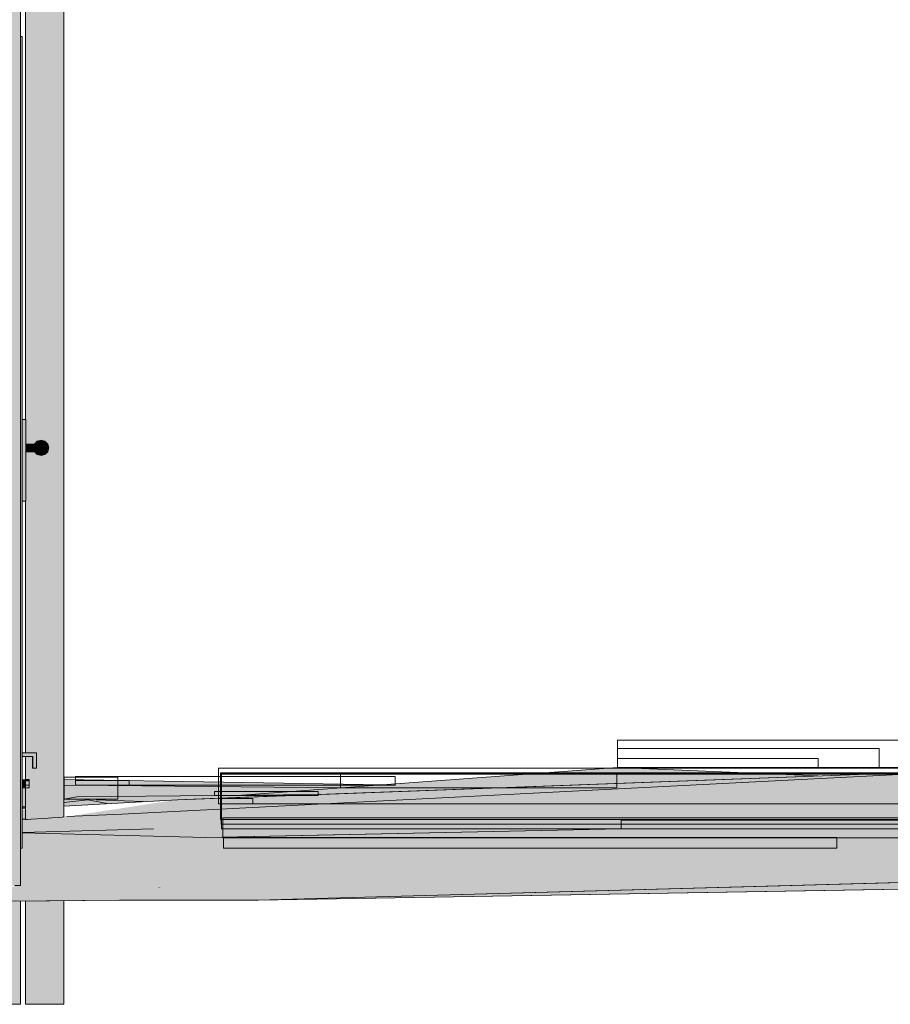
# Model space of a CAD drawing. Header units: metres. Extents: x 0 to 0.84, y 0 to 0.297.
# Tile 45 of 50: x 0.75661 to 0.76118, y 0.23838 to 0.24354. Entities that reach past the tile are written whole.
import ezdxf

# ---------------------------------------------------------------- set-up
doc = ezdxf.new("R2010")
doc.units = ezdxf.units.M
doc.layers.add('Standard', color=7, linetype='Continuous', lineweight=25)
picture_1 = doc.add_image_def('image1.jpg', size_in_pixel=(1024, 1024))

msp = doc.modelspace()

# ---------------------------------------------------------------- hatches: boundary and pattern name
at = {"layer": 'Standard', "linetype": 'Continuous', "lineweight": 13, "true_color": 0xf3f3f3, "transparency": 33554687}
h = msp.add_hatch(color=7, dxfattribs=at)
h.paths.add_polyline_path([(0.7566158, 0.239275), (0.7566158, 0.2458749), (0.7562557, 0.2458749), (0.7562557, 0.239275)])
h.paths.add_polyline_path([(0.7347358, 0.2458749), (0.7347358, 0.239275), (0.7560557, 0.239275), (0.7560557, 0.2458749)])
h.paths.add_polyline_path([(0.7368758, 0.2449451), (0.7427558, 0.2449451), (0.7427558, 0.239695), (0.7427858, 0.239695), (0.7427858, 0.239675), (0.7427858, 0.239615), (0.7368457, 0.239615), (0.7368457, 0.239695), (0.7368758, 0.239695)], flags=16)
h.paths.add_polyline_path([(0.7448758, 0.2449451), (0.7507558, 0.2449451), (0.7507558, 0.239695), (0.7507858, 0.239695), (0.7507858, 0.239675), (0.7507858, 0.239615), (0.7448457, 0.239615), (0.7448457, 0.239695), (0.7448758, 0.239695)], flags=16)
at = {"layer": 'Standard', "linetype": 'Continuous', "lineweight": 13, "true_color": 0xbababa, "transparency": 33554687}
h = msp.add_hatch(color=9, dxfattribs=at)
h.paths.add_polyline_path([(0.7566492, 0.2458901), (0.7566418, 0.2458901), (0.7566418, 0.2452485), (0.7566492, 0.2452485)])
h.paths.add_polyline_path([(0.7566418, 0.241445), (0.7566433, 0.241445), (0.7566433, 0.2413149), (0.7566492, 0.2413149), (0.7566492, 0.2451285), (0.7566418, 0.2451285)])
h.paths.add_polyline_path([(0.7566433, 0.241015), (0.7566418, 0.241015), (0.7566418, 0.239695), (0.7566492, 0.239695), (0.7566492, 0.241275), (0.7566433, 0.241275)])
h.paths.add_polyline_path([(0.7566418, 0.2393455), (0.7566492, 0.2393455), (0.7566492, 0.239675), (0.7566418, 0.239675)])
h.paths.add_polyline_path([(0.7566418, 0.238375), (0.7566492, 0.238375), (0.7566492, 0.2389172), (0.7566418, 0.2389172)])
h = msp.add_hatch(color=9, dxfattribs=at)
h.paths.add_polyline_path([(0.7566707, 0.2458901), (0.7566492, 0.2458901), (0.7566492, 0.2452485), (0.7566707, 0.2452485)])
h.paths.add_polyline_path([(0.7566492, 0.2413149), (0.7566707, 0.2413149), (0.7566707, 0.2451285), (0.7566492, 0.2451285)])
h.paths.add_polyline_path([(0.7566492, 0.239695), (0.7566707, 0.239695), (0.7566707, 0.241275), (0.7566492, 0.241275)])
h.paths.add_polyline_path([(0.7566492, 0.2393455), (0.7566707, 0.2393465), (0.7566707, 0.239675), (0.7566492, 0.239675)])
h.paths.add_polyline_path([(0.7566492, 0.238375), (0.7566707, 0.238375), (0.7566707, 0.2389174), (0.7566492, 0.2389172)])
at = {"layer": 'Standard', "linetype": 'Continuous', "lineweight": 13, "true_color": 0xc4c4c4, "transparency": 33554687}
h = msp.add_hatch(color=9, dxfattribs=at)
h.paths.add_polyline_path([(0.7567031, 0.2458901), (0.7566707, 0.2458901), (0.7566707, 0.2452485), (0.7567031, 0.2452485)])
h.paths.add_polyline_path([(0.7566707, 0.2413149), (0.7566887, 0.2413149), (0.7567031, 0.2413295), (0.7567031, 0.2451285), (0.7566707, 0.2451285)])
h.paths.add_polyline_path([(0.7566707, 0.239695), (0.7566998, 0.239695), (0.7566998, 0.239615), (0.7566799, 0.239615), (0.7566777, 0.239615), (0.7566777, 0.239675), (0.7566707, 0.239675), (0.7566707, 0.2393465), (0.7567031, 0.2393484), (0.7567031, 0.2412606), (0.7566887, 0.241275), (0.7566707, 0.241275)])
h.paths.add_polyline_path([(0.7566707, 0.238375), (0.7567031, 0.238375), (0.7567031, 0.2389176), (0.7566707, 0.2389174)])
at = {"layer": 'Standard', "linetype": 'Continuous', "lineweight": 13, "true_color": 0xcdcdcd, "transparency": 33554687}
h = msp.add_hatch(color=254, dxfattribs=at)
h.paths.add_polyline_path([(0.7567413, 0.2458901), (0.7567031, 0.2458901), (0.7567031, 0.2452485), (0.7567257, 0.2452485), (0.7567257, 0.2451285), (0.7567031, 0.2451285), (0.7567031, 0.2413295), (0.7567033, 0.2413297), (0.7567233, 0.241335), (0.7567413, 0.2413301)])
h.paths.add_polyline_path([(0.7567031, 0.2393484), (0.7567413, 0.239351), (0.7567413, 0.2412598), (0.7567233, 0.241255), (0.7567033, 0.2412603), (0.7567031, 0.2412606)])
h.paths.add_polyline_path([(0.7567031, 0.238375), (0.7567413, 0.238375), (0.7567413, 0.2389178), (0.7567031, 0.2389176)])
at = {"layer": 'Standard', "linetype": 'Continuous', "lineweight": 13, "true_color": 0xd3d3d3, "transparency": 33554687}
h = msp.add_hatch(color=254, dxfattribs=at)
h.paths.add_polyline_path([(0.7567796, 0.2458901), (0.7567413, 0.2458901), (0.7567413, 0.2413301), (0.7567433, 0.2413297), (0.7567579, 0.2413149), (0.7567632, 0.241295), (0.7567579, 0.241275), (0.7567433, 0.2412603), (0.7567413, 0.2412598), (0.7567413, 0.239351), (0.7567796, 0.2393537)])
h.paths.add_polyline_path([(0.7567413, 0.238375), (0.7567796, 0.238375), (0.7567796, 0.2389182), (0.7567413, 0.2389178)])
at = {"layer": 'Standard', "linetype": 'Continuous', "lineweight": 13, "transparency": 33554687}
h = msp.add_hatch(color=254, dxfattribs=at)
h.paths.add_polyline_path([(0.7568121, 0.2458901), (0.7567796, 0.2458901), (0.7567796, 0.2393537), (0.7568121, 0.2393562)])
h.paths.add_polyline_path([(0.7567796, 0.238375), (0.7568121, 0.238375), (0.7568121, 0.2389184), (0.7567796, 0.2389182)])
at = {"layer": 'Standard', "linetype": 'Continuous', "lineweight": 13, "true_color": 0xd4d4d4, "transparency": 33554687}
h = msp.add_hatch(color=254, dxfattribs=at)
h.paths.add_polyline_path([(0.756834, 0.2458901), (0.7568121, 0.2458901), (0.7568121, 0.2393562), (0.756834, 0.239358)])
h.paths.add_polyline_path([(0.7568121, 0.238375), (0.756834, 0.238375), (0.756834, 0.2389186), (0.7568121, 0.2389184)])
at = {"layer": 'Standard', "linetype": 'Continuous', "lineweight": 13, "true_color": 0xcecece, "transparency": 33554687}
h = msp.add_hatch(color=254, dxfattribs=at)
h.paths.add_polyline_path([(0.7568418, 0.2458901), (0.756834, 0.2458901), (0.756834, 0.239358), (0.7568418, 0.2393591)])
h.paths.add_polyline_path([(0.756834, 0.238375), (0.7568418, 0.238375), (0.7568418, 0.2389186), (0.756834, 0.2389186)])
at = {"layer": 'Standard', "linetype": 'Continuous', "lineweight": 13, "true_color": 0xf3f3f3, "transparency": 33554687}
msp.add_hatch(color=7, dxfattribs=at).paths.add_polyline_path([(0.7566239, 0.2391949), (0.7566239, 0.243455), (0.7566158, 0.243455), (0.7566158, 0.239275), (0.7566158, 0.2391949)])
at = {"layer": 'Standard', "linetype": 'Continuous', "lineweight": 13, "true_color": 0xd1d1d1, "transparency": 33554687}
for points in [[(0.7566433, 0.241015), (0.7566433, 0.241445), (0.7566239, 0.241445), (0.7566239, 0.241015)], [(0.7567033, 0.2413123), (0.7567233, 0.2413149), (0.7567233, 0.2413297), (0.7567033, 0.241325)], [(0.7567579, 0.241305), (0.7567632, 0.241295), (0.7567579, 0.2413123)]]:
    msp.add_hatch(color=254, dxfattribs=at).paths.add_polyline_path(points)
at = {"layer": 'Standard', "linetype": 'Continuous', "lineweight": 13, "true_color": 0xbebebe, "transparency": 33554687}
for points in [[(0.7566887, 0.2413123), (0.7567033, 0.241325), (0.7567033, 0.2413297), (0.7566887, 0.2413149)], [(0.7566433, 0.241285), (0.7566433, 0.2412776), (0.7566887, 0.2412776), (0.7566887, 0.241285)], [(0.7567433, 0.2412603), (0.7567579, 0.241275), (0.7567579, 0.2412776), (0.7567433, 0.241265)]]:
    msp.add_hatch(color=9, dxfattribs=at).paths.add_polyline_path(points)
at = {"layer": 'Standard', "linetype": 'Continuous', "lineweight": 13, "true_color": 0xc2c2c2, "transparency": 33554687}
for points in [[(0.7566887, 0.241305), (0.7567033, 0.2413123), (0.7567033, 0.241325), (0.7566887, 0.2413123)], [(0.7567233, 0.2412603), (0.7567433, 0.241265), (0.7567433, 0.2412776), (0.7567233, 0.241275)]]:
    msp.add_hatch(color=9, dxfattribs=at).paths.add_polyline_path(points)
at = {"layer": 'Standard', "linetype": 'Continuous', "lineweight": 13, "true_color": 0xcacaca, "transparency": 33554687}
msp.add_hatch(color=9, dxfattribs=at).paths.add_polyline_path([(0.7567033, 0.241325), (0.7567233, 0.2413297), (0.7567233, 0.241335), (0.7567033, 0.2413297)])
at = {"layer": 'Standard', "linetype": 'Continuous', "lineweight": 13, "true_color": 0xd3d3d3, "transparency": 33554687}
msp.add_hatch(color=254, dxfattribs=at).paths.add_polyline_path([(0.7567233, 0.2413297), (0.7567433, 0.241325), (0.7567433, 0.2413297), (0.7567233, 0.241335)])
at = {"layer": 'Standard', "linetype": 'Continuous', "lineweight": 13, "true_color": 0xd9d9d9, "transparency": 33554687}
for points in [[(0.7567233, 0.2413149), (0.7567433, 0.2413123), (0.7567433, 0.241325), (0.7567233, 0.2413297)], [(0.7567433, 0.2413123), (0.7567579, 0.241305), (0.7567579, 0.2413123), (0.7567433, 0.241325)]]:
    msp.add_hatch(color=254, dxfattribs=at).paths.add_polyline_path(points)
at = {"layer": 'Standard', "linetype": 'Continuous', "lineweight": 13, "transparency": 33554687}
for color, points in [(254, [(0.7567433, 0.241325), (0.7567579, 0.2413123), (0.7567579, 0.2413149), (0.7567433, 0.2413297)]), (254, [(0.7566433, 0.2413123), (0.7566433, 0.241305), (0.7566887, 0.241305), (0.7566887, 0.2413123)]), (7, [(0.7566887, 0.2412776), (0.7566887, 0.241285), (0.7566842, 0.2412776)]), (9, [(0.7566887, 0.241295), (0.7567033, 0.241295), (0.7567033, 0.2413123), (0.7566887, 0.241305)]), (7, [(0.7576545, 0.2394265), (0.7578342, 0.2394076), (0.761388, 0.2395897), (0.761388, 0.2395955), (0.7576541, 0.239457)]), (7, [(0.7576642, 0.2393445), (0.7613883, 0.2395844), (0.7613882, 0.2395898), (0.7576614, 0.2393988)]), (7, [(0.7576691, 0.2393208), (0.7613885, 0.239582), (0.7613883, 0.2395844), (0.7576642, 0.2393445)]), (7, [(0.7576703, 0.2392959), (0.7597678, 0.2392964), (0.7613889, 0.2395472), (0.7613885, 0.239582), (0.7576691, 0.2393208)]), (7, [(0.7597491, 0.2396172), (0.7577764, 0.2394726), (0.7581776, 0.2394764), (0.7592886, 0.2395176)]), (7, [(0.7597491, 0.2396172), (0.7592886, 0.2395176), (0.7606619, 0.2395686)]), (7, [(0.7597491, 0.2396172), (0.7606619, 0.2395686), (0.7608021, 0.2395738)]), (7, [(0.7566418, 0.2395537), (0.7566418, 0.2395543), (0.7566239, 0.2395529), (0.7566239, 0.2395523)]), (7, [(0.7566418, 0.239548), (0.7566418, 0.2395537), (0.7566239, 0.2395523), (0.7566239, 0.2395469)]), (7, [(0.7566418, 0.2395476), (0.7566418, 0.239548), (0.7566239, 0.2395469), (0.7566239, 0.2395463)]), (7, [(0.7566418, 0.2395248), (0.7566418, 0.2395476), (0.7566239, 0.2395463), (0.7566239, 0.2395202)]), (7, [(0.7566418, 0.2395107), (0.7566418, 0.2395248), (0.7566239, 0.2395202), (0.7566239, 0.2395098)]), (7, [(0.7569046, 0.2395256), (0.7582945, 0.2395106), (0.7585182, 0.239527), (0.7568418, 0.2395549), (0.7568418, 0.2395221)]), (7, [(0.7582945, 0.2395106), (0.7569046, 0.2395256), (0.7568445, 0.2394519), (0.7569114, 0.2394644), (0.7576327, 0.2394713), (0.7577764, 0.2394726)]), (7, [(0.7613936, 0.2392073), (0.7613889, 0.2395472), (0.7597678, 0.2392964)]), (7, [(0.7576327, 0.2394713), (0.7576336, 0.2394563), (0.7576541, 0.239457), (0.7581776, 0.2394764)]), (7, [(0.7576545, 0.2394265), (0.7576565, 0.2393986), (0.7576614, 0.2393988), (0.7578342, 0.2394076)]), (7, [(0.7566707, 0.2393465), (0.7566492, 0.2393455), (0.7566418, 0.2393455), (0.7566418, 0.2393492), (0.7566239, 0.2393483), (0.7566239, 0.2393441)]), (7, [(0.7566707, 0.2393465), (0.7566492, 0.2393455), (0.7566418, 0.2393455), (0.7566418, 0.2393492), (0.7566239, 0.2393483), (0.7566239, 0.2393441)]), (7, [(0.7597678, 0.2392964), (0.7576703, 0.2392959), (0.7576713, 0.2392515), (0.7576763, 0.2392516)]), (7, [(0.7576766, 0.2392483), (0.7608958, 0.2391926), (0.761394, 0.2391906), (0.7613936, 0.2392073), (0.7597678, 0.2392964), (0.7576763, 0.2392516)]), (7, [(0.7576801, 0.2391951), (0.7608958, 0.2391926), (0.7576766, 0.2392483)]), (7, [(0.7566707, 0.238375), (0.7567031, 0.238375), (0.7567031, 0.2389176), (0.7566707, 0.2389174)]), (7, [(0.7567031, 0.238375), (0.7567413, 0.238375), (0.7567413, 0.2389178), (0.7567031, 0.2389176)]), (7, [(0.7567413, 0.238375), (0.7567796, 0.238375), (0.7567796, 0.2389182), (0.7567413, 0.2389178)]), (7, [(0.7567796, 0.238375), (0.7568121, 0.238375), (0.7568121, 0.2389184), (0.7567796, 0.2389182)]), (7, [(0.7568121, 0.238375), (0.756834, 0.238375), (0.756834, 0.2389186), (0.7568121, 0.2389184)]), (7, [(0.756834, 0.238375), (0.7568418, 0.238375), (0.7568418, 0.2389186), (0.756834, 0.2389186)])]:
    msp.add_hatch(color=color, dxfattribs=at).paths.add_polyline_path(points)
at = {"layer": 'Standard', "linetype": 'Continuous', "lineweight": 13, "true_color": 0xcfcfcf, "transparency": 33554687}
for points in [[(0.7566887, 0.2413123), (0.7566887, 0.2413149), (0.7566433, 0.2413149), (0.7566433, 0.2413123)], [(0.7567033, 0.241295), (0.7567233, 0.241295), (0.7567233, 0.2413149), (0.7567033, 0.2413123)], [(0.7567233, 0.241275), (0.7567433, 0.2412776), (0.7567433, 0.241295), (0.7567233, 0.241295)], [(0.7567579, 0.2413123), (0.7567632, 0.241295), (0.7567579, 0.2413149)]]:
    msp.add_hatch(color=254, dxfattribs=at).paths.add_polyline_path(points)
at = {"layer": 'Standard', "linetype": 'Continuous', "lineweight": 13, "true_color": 0xd4d4d4, "transparency": 33554687}
msp.add_hatch(color=254, dxfattribs=at).paths.add_polyline_path([(0.7566433, 0.241305), (0.7566433, 0.241295), (0.7566887, 0.241295), (0.7566887, 0.241305)])
at = {"layer": 'Standard', "linetype": 'Continuous', "lineweight": 13, "true_color": 0xcccccc, "transparency": 33554687}
msp.add_hatch(color=254, dxfattribs=at).paths.add_polyline_path([(0.7566433, 0.241295), (0.7566433, 0.241285), (0.7566887, 0.241285), (0.7566887, 0.241295)])
at = {"layer": 'Standard', "linetype": 'Continuous', "lineweight": 13, "true_color": 0xbababa, "transparency": 33554687}
for points in [[(0.7566433, 0.2412776), (0.7566433, 0.241275), (0.7566887, 0.241275), (0.7566887, 0.2412776)], [(0.7566887, 0.2412776), (0.7567033, 0.241265), (0.7567033, 0.2412776), (0.7566887, 0.241285)], [(0.7566887, 0.241275), (0.7567033, 0.2412603), (0.7567033, 0.241265), (0.7566887, 0.2412776)], [(0.7567033, 0.241265), (0.7567233, 0.2412603), (0.7567233, 0.241275), (0.7567033, 0.2412776)], [(0.7567033, 0.2412603), (0.7567233, 0.241255), (0.7567233, 0.2412603), (0.7567033, 0.241265)], [(0.7567233, 0.241255), (0.7567433, 0.2412603), (0.7567433, 0.241265), (0.7567233, 0.2412603)], [(0.757012, 0.239449), (0.7570876, 0.2394459), (0.7569114, 0.2394644)], [(0.7570992, 0.2394298), (0.757012, 0.239449), (0.756983, 0.2394459), (0.7570691, 0.2394281)], [(0.7574384, 0.239449), (0.7574668, 0.2393889), (0.7576614, 0.2393988), (0.7578342, 0.2394076)], [(0.7567478, 0.2390674), (0.756662, 0.23911), (0.7566158, 0.2390427), (0.7566158, 0.2390117)]]:
    msp.add_hatch(color=9, dxfattribs=at).paths.add_polyline_path(points)
at = {"layer": 'Standard', "linetype": 'Continuous', "lineweight": 13, "true_color": 0xbbbbbb, "transparency": 33554687}
for points in [[(0.7566887, 0.241285), (0.7567033, 0.2412776), (0.7567033, 0.241295), (0.7566887, 0.241295)], [(0.7582945, 0.2395106), (0.7569046, 0.2395256), (0.7568445, 0.2394519), (0.7569114, 0.2394644), (0.7576327, 0.2394713), (0.7577764, 0.2394726)], [(0.7574873, 0.2392524), (0.7573123, 0.2392958), (0.7566239, 0.2392774), (0.7566239, 0.2392755)]]:
    msp.add_hatch(color=9, dxfattribs=at).paths.add_polyline_path(points)
at = {"layer": 'Standard', "linetype": 'Continuous', "lineweight": 13, "true_color": 0xc7c7c7, "transparency": 33554687}
for points in [[(0.7567033, 0.2412776), (0.7567233, 0.241275), (0.7567233, 0.241295), (0.7567033, 0.241295)], [(0.7567579, 0.241275), (0.7567632, 0.241295), (0.7567579, 0.2412776)]]:
    msp.add_hatch(color=9, dxfattribs=at).paths.add_polyline_path(points)
at = {"layer": 'Standard', "linetype": 'Continuous', "lineweight": 13, "true_color": 0xd8d8d8, "transparency": 33554687}
for points in [[(0.7567233, 0.241295), (0.7567433, 0.241295), (0.7567433, 0.2413123), (0.7567233, 0.2413149)], [(0.7567433, 0.241295), (0.7567579, 0.241295), (0.7567579, 0.241305), (0.7567433, 0.2413123)]]:
    msp.add_hatch(color=254, dxfattribs=at).paths.add_polyline_path(points)
at = {"layer": 'Standard', "linetype": 'Continuous', "lineweight": 13, "true_color": 0xd2d2d2, "transparency": 33554687}
msp.add_hatch(color=254, dxfattribs=at).paths.add_polyline_path([(0.7567433, 0.2412776), (0.7567579, 0.241285), (0.7567579, 0.241295), (0.7567433, 0.241295)])
at = {"layer": 'Standard', "linetype": 'Continuous', "lineweight": 13, "true_color": 0xc8c8c8, "transparency": 33554687}
msp.add_hatch(color=9, dxfattribs=at).paths.add_polyline_path([(0.7567433, 0.241265), (0.7567579, 0.2412776), (0.7567579, 0.241285), (0.7567433, 0.2412776)])
at = {"layer": 'Standard', "linetype": 'Continuous', "lineweight": 13, "true_color": 0xd0d0d0, "transparency": 33554687}
msp.add_hatch(color=254, dxfattribs=at).paths.add_polyline_path([(0.7567579, 0.241295), (0.7567632, 0.241295), (0.7567579, 0.241305)])
at = {"layer": 'Standard', "linetype": 'Continuous', "lineweight": 13, "true_color": 0xcecece, "transparency": 33554687}
msp.add_hatch(color=254, dxfattribs=at).paths.add_polyline_path([(0.7567579, 0.241285), (0.7567632, 0.241295), (0.7567579, 0.241295)])
at = {"layer": 'Standard', "linetype": 'Continuous', "lineweight": 13, "true_color": 0xcbcbcb, "transparency": 33554687}
msp.add_hatch(color=9, dxfattribs=at).paths.add_polyline_path([(0.7567579, 0.2412776), (0.7567632, 0.241295), (0.7567579, 0.241285)])
at = {"layer": 'Standard', "linetype": 'Continuous', "lineweight": 13, "true_color": 0x1e5d86, "transparency": 33554687}
msp.add_hatch(color=146, dxfattribs=at).paths.add_polyline_path([(0.7566799, 0.239615), (0.7566998, 0.239615), (0.7566998, 0.239695), (0.7566239, 0.239695), (0.7566239, 0.239675), (0.7566799, 0.239675)])
at = {"layer": 'Standard', "linetype": 'Continuous', "lineweight": 13, "true_color": 0x1b5277, "transparency": 33554687}
msp.add_hatch(color=146, dxfattribs=at).paths.add_polyline_path([(0.7566777, 0.239675), (0.7566777, 0.239615), (0.7566799, 0.239615), (0.7566799, 0.239675)])
at = {"layer": 'Standard', "linetype": 'Continuous', "lineweight": 13, "true_color": 0xb8b8b8, "transparency": 33554687}
for points in [[(0.7617995, 0.2396108), (0.7571462, 0.2393724), (0.7566239, 0.2392795), (0.7566239, 0.2392775)], [(0.7573123, 0.2392958), (0.7617995, 0.2396108), (0.7566239, 0.2392775)], [(0.7566418, 0.2395248), (0.7566418, 0.2395476), (0.7566239, 0.2395463), (0.7566239, 0.2395202)], [(0.7568588, 0.2393598), (0.7571462, 0.2393724), (0.7574668, 0.2393889), (0.7574384, 0.239449)], [(0.7568588, 0.2393598), (0.7568418, 0.2393625), (0.7568418, 0.2393591), (0.756834, 0.239358), (0.7568121, 0.2393562), (0.7567796, 0.2393537), (0.7567413, 0.239351), (0.7567031, 0.2393484), (0.7566707, 0.2393465), (0.7566492, 0.2393455), (0.7566418, 0.2393455), (0.7566418, 0.2393948), (0.7566239, 0.2393978), (0.7566239, 0.2392822)]]:
    msp.add_hatch(color=9, dxfattribs=at).paths.add_polyline_path(points)
at = {"layer": 'Standard', "linetype": 'Continuous', "lineweight": 13, "true_color": 0xb9b9b9, "transparency": 33554687}
for points in [[(0.7597678, 0.2392964), (0.7617995, 0.2396108), (0.7573123, 0.2392958)], [(0.7617995, 0.2396108), (0.7574384, 0.239449), (0.7578342, 0.2394076), (0.7613882, 0.2395898)], [(0.7597491, 0.2396172), (0.7606619, 0.2395686), (0.7608021, 0.2395738)], [(0.7620165, 0.2391732), (0.7617995, 0.2396108), (0.7597678, 0.2392964)], [(0.7566418, 0.2395107), (0.7566418, 0.2395248), (0.7566239, 0.2395202), (0.7566239, 0.2395098)], [(0.7569046, 0.2395256), (0.7582945, 0.2395106), (0.7585182, 0.239527), (0.7568418, 0.2395549), (0.7568418, 0.2395221)], [(0.7569114, 0.2394644), (0.7570876, 0.2394459), (0.7572589, 0.2394388), (0.7574384, 0.239449), (0.7576541, 0.239457), (0.7581776, 0.2394764)], [(0.757012, 0.239449), (0.7570992, 0.2394298), (0.7572589, 0.2394388)], [(0.7566425, 0.2391929), (0.7575882, 0.2392498), (0.7566239, 0.2392755), (0.7566239, 0.239221)], [(0.7575882, 0.2392498), (0.7576763, 0.2392516), (0.7597678, 0.2392964), (0.7573123, 0.2392958), (0.7574873, 0.2392524)], [(0.7620165, 0.2391732), (0.7597678, 0.2392964), (0.7575882, 0.2392498)], [(0.7566425, 0.2391929), (0.7620165, 0.2391732), (0.7575882, 0.2392498)], [(0.7572662, 0.239158), (0.7620165, 0.2391732), (0.7566425, 0.2391929)], [(0.756662, 0.23911), (0.7572662, 0.239158), (0.7566425, 0.2391929)], [(0.756662, 0.23911), (0.7591984, 0.239086), (0.7572662, 0.239158)], [(0.7591984, 0.239086), (0.7620165, 0.2391732), (0.7572662, 0.239158)], [(0.7591984, 0.239086), (0.7615413, 0.239086), (0.7620165, 0.2391732)], [(0.7567478, 0.2390674), (0.7591984, 0.239086), (0.756662, 0.23911)], [(0.7573415, 0.2389894), (0.7567478, 0.2390674), (0.7566158, 0.2390117), (0.7566158, 0.2389986)], [(0.7573415, 0.2389894), (0.7591984, 0.239086), (0.7567478, 0.2390674)], [(0.7573415, 0.2389894), (0.7600714, 0.238982), (0.7608038, 0.239002), (0.7591984, 0.239086)], [(0.7620627, 0.2390382), (0.7615413, 0.239086), (0.7591984, 0.239086)], [(0.7620627, 0.2390382), (0.7591984, 0.239086), (0.7608038, 0.239002), (0.7612419, 0.239014), (0.7613983, 0.2390182), (0.7618992, 0.2390319), (0.7620206, 0.2390351)], [(0.7565118, 0.2389422), (0.7573415, 0.2389894), (0.7566158, 0.2389986), (0.7566158, 0.238998), (0.756585, 0.2389984)], [(0.7565118, 0.2389422), (0.7594448, 0.2389648), (0.7600714, 0.238982), (0.7573415, 0.2389894)], [(0.7571343, 0.2389207), (0.7578619, 0.2389213), (0.7581657, 0.2389299), (0.7594448, 0.2389648), (0.7565118, 0.2389422)], [(0.7565591, 0.2389166), (0.7571343, 0.2389207), (0.7565118, 0.2389422)]]:
    msp.add_hatch(color=9, dxfattribs=at).paths.add_polyline_path(points)
at = {"layer": 'Standard', "linetype": 'Continuous', "lineweight": 13, "true_color": 0xb7b7b7, "transparency": 33554687}
for points in [[(0.7597491, 0.2396172), (0.7577764, 0.2394726), (0.7581776, 0.2394764), (0.7592886, 0.2395176)], [(0.7597491, 0.2396172), (0.7592886, 0.2395176), (0.7606619, 0.2395686)], [(0.7566418, 0.2395537), (0.7566418, 0.2395543), (0.7566239, 0.2395529), (0.7566239, 0.2395523)], [(0.7566418, 0.239548), (0.7566418, 0.2395537), (0.7566239, 0.2395523), (0.7566239, 0.2395469)], [(0.7566418, 0.2395476), (0.7566418, 0.239548), (0.7566239, 0.2395469), (0.7566239, 0.2395463)]]:
    msp.add_hatch(color=9, dxfattribs=at).paths.add_polyline_path(points)
at = {"layer": 'Standard', "linetype": 'Continuous', "lineweight": 13, "true_color": 0xb8b8b8, "transparency": 33554687}
h = msp.add_hatch(color=9, dxfattribs=at)
h.paths.add_polyline_path([(0.7569046, 0.2395256), (0.7568418, 0.2395221), (0.7568418, 0.2395204)])
h.paths.add_polyline_path([(0.7566418, 0.2395038), (0.7566418, 0.2395107), (0.7566239, 0.2395098), (0.7566239, 0.2395024)])
at = {"layer": 'Standard', "linetype": 'Continuous', "lineweight": 13, "true_color": 0xb9b9b9, "transparency": 33554687}
h = msp.add_hatch(color=9, dxfattribs=at)
h.paths.add_polyline_path([(0.7569046, 0.2395256), (0.7568418, 0.2395204), (0.7568418, 0.2394515), (0.7568445, 0.2394519)])
h.paths.add_polyline_path([(0.7566418, 0.2394142), (0.7566418, 0.2395038), (0.7566239, 0.2395024), (0.7566239, 0.2394109)])
at = {"layer": 'Standard', "linetype": 'Continuous', "lineweight": 13, "transparency": 33554687}
h = msp.add_hatch(color=7, dxfattribs=at)
h.paths.add_polyline_path([(0.7569046, 0.2395256), (0.7568418, 0.2395221), (0.7568418, 0.2395204)])
h.paths.add_polyline_path([(0.7566418, 0.2395038), (0.7566418, 0.2395107), (0.7566239, 0.2395098), (0.7566239, 0.2395024)])
h = msp.add_hatch(color=7, dxfattribs=at)
h.paths.add_polyline_path([(0.7568445, 0.2394519), (0.7569046, 0.2395256), (0.7568418, 0.2395204), (0.7568418, 0.2394515)])
h.paths.add_polyline_path([(0.7566418, 0.2394142), (0.7566418, 0.2395038), (0.7566239, 0.2395024), (0.7566239, 0.2394109)])
at = {"layer": 'Standard', "linetype": 'Continuous', "lineweight": 13, "true_color": 0xb8b8b8, "transparency": 33554687}
h = msp.add_hatch(color=9, dxfattribs=at)
h.paths.add_polyline_path([(0.7569679, 0.239449), (0.756983, 0.2394459), (0.757012, 0.239449), (0.7569114, 0.2394644), (0.7568418, 0.2394515), (0.7568418, 0.2394338)])
h.paths.add_polyline_path([(0.7566418, 0.2394099), (0.7566418, 0.2394142), (0.7566239, 0.2394109), (0.7566239, 0.2394076)])
at = {"layer": 'Standard', "linetype": 'Continuous', "lineweight": 13, "true_color": 0x4d4d4d, "transparency": 33554687}
h = msp.add_hatch(color=251, dxfattribs=at)
h.paths.add_polyline_path([(0.7569679, 0.239449), (0.756983, 0.2394459), (0.757012, 0.239449), (0.7569114, 0.2394644), (0.7568418, 0.2394515), (0.7568418, 0.2394338)])
h.paths.add_polyline_path([(0.7566418, 0.2394099), (0.7566418, 0.2394142), (0.7566239, 0.2394109), (0.7566239, 0.2394076)])
for points in [[(0.7576327, 0.2394713), (0.7569114, 0.2394644), (0.7570876, 0.2394459), (0.7572589, 0.2394388), (0.7574384, 0.239449), (0.7576336, 0.2394563)], [(0.7568588, 0.2393598), (0.7571462, 0.2393724), (0.7574668, 0.2393889), (0.7574384, 0.239449)], [(0.757012, 0.239449), (0.7570992, 0.2394298), (0.7572589, 0.2394388)], [(0.7576545, 0.2394265), (0.7576541, 0.239457), (0.7574384, 0.239449)], [(0.7576642, 0.2393445), (0.7576614, 0.2393988), (0.7571462, 0.2393724), (0.7566239, 0.2392795), (0.7566239, 0.2392775)], [(0.7568588, 0.2393598), (0.7568418, 0.2393625), (0.7568418, 0.2393591), (0.756834, 0.239358), (0.7568121, 0.2393562), (0.7567796, 0.2393537), (0.7567413, 0.239351), (0.7567031, 0.2393484), (0.7566707, 0.2393465), (0.7566492, 0.2393455), (0.7566418, 0.2393455), (0.7566418, 0.2393948), (0.7566239, 0.2393978), (0.7566239, 0.2392822)], [(0.7576691, 0.2393208), (0.7576642, 0.2393445), (0.7566239, 0.2392775), (0.7573123, 0.2392958)], [(0.7576703, 0.2392959), (0.7576691, 0.2393208), (0.7573123, 0.2392958)], [(0.7566425, 0.2391929), (0.7575882, 0.2392498), (0.7566239, 0.2392755), (0.7566239, 0.239221)], [(0.7576703, 0.2392959), (0.7573123, 0.2392958), (0.7574873, 0.2392524), (0.7575882, 0.2392498), (0.7576713, 0.2392515)], [(0.7576806, 0.239189), (0.7576766, 0.2392483), (0.7575882, 0.2392498), (0.7566425, 0.2391929)], [(0.7576766, 0.2392483), (0.7576763, 0.2392516), (0.7575882, 0.2392498)], [(0.756662, 0.23911), (0.7572662, 0.239158), (0.7566425, 0.2391929)], [(0.7576829, 0.2391594), (0.7576806, 0.239189), (0.7566425, 0.2391929), (0.7572662, 0.239158)], [(0.7576857, 0.2391003), (0.7576836, 0.2391425), (0.7572662, 0.239158), (0.756662, 0.23911)], [(0.7576836, 0.2391425), (0.7576829, 0.2391594), (0.7572662, 0.239158)], [(0.7576801, 0.2391951), (0.7576806, 0.239189), (0.7613942, 0.2391754), (0.761394, 0.239184), (0.7608958, 0.2391926)], [(0.7576828, 0.2391604), (0.7579224, 0.2391601), (0.7613943, 0.2391711), (0.7613942, 0.2391754), (0.7576806, 0.239189)], [(0.7576828, 0.2391604), (0.7576829, 0.2391594), (0.7579224, 0.2391601)], [(0.7576836, 0.2391425), (0.7591984, 0.239086), (0.76108, 0.2391443), (0.7579224, 0.2391601), (0.7576829, 0.2391594)], [(0.76108, 0.2391443), (0.7613945, 0.2391539), (0.7613943, 0.2391711), (0.7579224, 0.2391601)], [(0.7608958, 0.2391926), (0.761394, 0.239184), (0.761394, 0.2391906)], [(0.7613947, 0.2391426), (0.7613945, 0.2391539), (0.76108, 0.2391443)], [(0.7576867, 0.2390745), (0.7576857, 0.2391003), (0.756662, 0.23911), (0.7567478, 0.2390674)], [(0.7576857, 0.2391003), (0.7591984, 0.239086), (0.7576836, 0.2391425)], [(0.7612383, 0.2391434), (0.76108, 0.2391443), (0.7591984, 0.239086), (0.761239, 0.239086)], [(0.7573332, 0.2389905), (0.7567478, 0.2390674), (0.7566158, 0.2390117), (0.7566158, 0.2389987)], [(0.7573332, 0.2389905), (0.7573585, 0.2389902), (0.7576895, 0.2390075), (0.7576867, 0.2390745), (0.7567478, 0.2390674)], [(0.7591984, 0.239086), (0.7576895, 0.2390075), (0.7576902, 0.2389907), (0.7573585, 0.2389902), (0.7573415, 0.2389894), (0.7600714, 0.238982), (0.7608038, 0.239002)], [(0.7576867, 0.2390745), (0.7591984, 0.239086), (0.7576857, 0.2391003)], [(0.7576895, 0.2390075), (0.7591984, 0.239086), (0.7576867, 0.2390745)], [(0.761239, 0.239086), (0.7591984, 0.239086), (0.7612395, 0.239052)], [(0.7612395, 0.239052), (0.7591984, 0.239086), (0.7608038, 0.239002), (0.7612401, 0.239014)], [(0.7565868, 0.2389465), (0.7573415, 0.2389894), (0.7566158, 0.2389986), (0.7566158, 0.238998), (0.7565858, 0.2389984)], [(0.7573415, 0.2389894), (0.7573332, 0.2389905), (0.7566158, 0.2389987)], [(0.7573585, 0.2389902), (0.7576902, 0.2389907), (0.7576895, 0.2390075)], [(0.7573415, 0.2389894), (0.7565868, 0.2389465), (0.7565869, 0.2389428), (0.7594448, 0.2389648), (0.7600714, 0.238982)], [(0.7565869, 0.2389428), (0.7565869, 0.2389396), (0.7571343, 0.2389207), (0.7578619, 0.2389213), (0.7581657, 0.2389299), (0.7594448, 0.2389648)], [(0.7573332, 0.2389905), (0.7573415, 0.2389894), (0.7573585, 0.2389902)], [(0.7565874, 0.2389168), (0.7571343, 0.2389207), (0.7565869, 0.2389396)]]:
    msp.add_hatch(color=251, dxfattribs=at).paths.add_polyline_path(points)
at = {"layer": 'Standard', "linetype": 'Continuous', "lineweight": 13, "true_color": 0x4e4e4e, "transparency": 33554687}
for points in [[(0.757012, 0.239449), (0.7570876, 0.2394459), (0.7569114, 0.2394644)], [(0.7570992, 0.2394298), (0.757012, 0.239449), (0.756983, 0.2394459), (0.7570691, 0.2394281)], [(0.7576545, 0.2394265), (0.7574384, 0.239449), (0.7574668, 0.2393889), (0.7576565, 0.2393986)], [(0.7574873, 0.2392524), (0.7573123, 0.2392958), (0.7566239, 0.2392774), (0.7566239, 0.2392755)], [(0.7567478, 0.2390674), (0.756662, 0.23911), (0.7566158, 0.2390427), (0.7566158, 0.2390117)]]:
    msp.add_hatch(color=251, dxfattribs=at).paths.add_polyline_path(points)
at = {"layer": 'Standard', "linetype": 'Continuous', "lineweight": 13, "true_color": 0xbcbcbc, "transparency": 33554687}
h = msp.add_hatch(color=9, dxfattribs=at)
h.paths.add_polyline_path([(0.7570691, 0.2394281), (0.7569679, 0.239449), (0.7568418, 0.2394327), (0.7568418, 0.2394152)])
h.paths.add_polyline_path([(0.7566418, 0.239404), (0.7566418, 0.239407), (0.7566239, 0.2394047), (0.7566239, 0.239403)])
at = {"layer": 'Standard', "linetype": 'Continuous', "lineweight": 13, "true_color": 0xb6b6b6, "transparency": 33554687}
h = msp.add_hatch(color=253, dxfattribs=at)
h.paths.add_polyline_path([(0.7569679, 0.239449), (0.7568418, 0.2394338), (0.7568418, 0.2394327)])
h.paths.add_polyline_path([(0.7566418, 0.239407), (0.7566418, 0.2394099), (0.7566239, 0.2394076), (0.7566239, 0.2394047)])
at = {"layer": 'Standard', "linetype": 'Continuous', "lineweight": 13, "true_color": 0xb7b7b7, "transparency": 33554687}
h = msp.add_hatch(color=9, dxfattribs=at)
h.paths.add_polyline_path([(0.7568588, 0.2393598), (0.7574384, 0.239449), (0.7568418, 0.2394152), (0.7568418, 0.2393625)])
h.paths.add_polyline_path([(0.7566418, 0.2393948), (0.7566418, 0.239404), (0.7566239, 0.239403), (0.7566239, 0.2393978)])
at = {"layer": 'Standard', "linetype": 'Continuous', "lineweight": 13, "true_color": 0x4d4d4d, "transparency": 33554687}
h = msp.add_hatch(color=251, dxfattribs=at)
h.paths.add_polyline_path([(0.7568588, 0.2393598), (0.7574384, 0.239449), (0.7568418, 0.2394152), (0.7568418, 0.2393625)])
h.paths.add_polyline_path([(0.7566418, 0.2393948), (0.7566418, 0.239404), (0.7566239, 0.239403), (0.7566239, 0.2393978)])
at = {"layer": 'Standard', "linetype": 'Continuous', "lineweight": 13, "true_color": 0x4c4c4c, "transparency": 33554687}
h = msp.add_hatch(color=251, dxfattribs=at)
h.paths.add_polyline_path([(0.7569679, 0.239449), (0.7568418, 0.2394338), (0.7568418, 0.2394327)])
h.paths.add_polyline_path([(0.7566418, 0.239407), (0.7566418, 0.2394099), (0.7566239, 0.2394076), (0.7566239, 0.2394047)])
at = {"layer": 'Standard', "linetype": 'Continuous', "lineweight": 13, "true_color": 0x4f4f4f, "transparency": 33554687}
h = msp.add_hatch(color=251, dxfattribs=at)
h.paths.add_polyline_path([(0.7570691, 0.2394281), (0.7569679, 0.239449), (0.7568418, 0.2394327), (0.7568418, 0.2394152)])
h.paths.add_polyline_path([(0.7566418, 0.239404), (0.7566418, 0.239407), (0.7566239, 0.2394047), (0.7566239, 0.239403)])
at = {"layer": 'Standard', "linetype": 'Continuous', "lineweight": 13, "true_color": 0xb6b6b6, "transparency": 33554687}
msp.add_hatch(color=253, dxfattribs=at).paths.add_polyline_path([(0.7571462, 0.2393724), (0.7568588, 0.2393598), (0.7566239, 0.2392822), (0.7566239, 0.2392795)])
at = {"layer": 'Standard', "linetype": 'Continuous', "lineweight": 13, "true_color": 0x4c4c4c, "transparency": 33554687}
msp.add_hatch(color=251, dxfattribs=at).paths.add_polyline_path([(0.7571462, 0.2393724), (0.7568588, 0.2393598), (0.7566239, 0.2392822), (0.7566239, 0.2392795)])
at = {"layer": 'Standard', "linetype": 'Continuous', "lineweight": 13, "true_color": 0x1e5d86, "transparency": 33554687}
h = msp.add_hatch(color=146, dxfattribs=at)
h.paths.add_polyline_path([(0.7566158, 0.239275), (0.7562557, 0.239275), (0.7562557, 0.2389949), (0.756412, 0.2389967), (0.756585, 0.2389984), (0.7565858, 0.2389984), (0.7566158, 0.238998)])
h.paths.add_polyline_path([(0.7347358, 0.239275), (0.7347358, 0.2387535), (0.7373459, 0.2387667), (0.7395988, 0.2387769), (0.7411302, 0.2387984), (0.7423599, 0.2388229), (0.7447698, 0.2388495), (0.7471007, 0.2388823), (0.7500269, 0.2389266), (0.7501288, 0.2389278), (0.7560557, 0.2389928), (0.7560557, 0.239275)])
h.paths.add_polyline_path([(0.7565874, 0.2389168), (0.7565591, 0.2389166), (0.7562557, 0.2389144), (0.7562557, 0.238375), (0.7566158, 0.238375), (0.7566158, 0.238917)])
h.paths.add_polyline_path([(0.7505895, 0.2388745), (0.7497811, 0.2388699), (0.7461798, 0.2388472), (0.7416692, 0.2387546), (0.7401077, 0.2387332), (0.73788, 0.2387137), (0.7348533, 0.2387137), (0.7347358, 0.2387137), (0.7347358, 0.238375), (0.7560557, 0.238375), (0.7560557, 0.238913)])
at = {"layer": 'Standard', "linetype": 'Continuous', "lineweight": 13, "transparency": 33554687}
h = msp.add_hatch(color=7, dxfattribs=at)
h.paths.add_polyline_path([(0.7560557, 0.2389928), (0.7560557, 0.239275), (0.7559354, 0.239275), (0.7559354, 0.2389915)])
h.paths.add_polyline_path([(0.7565874, 0.2389168), (0.7565591, 0.2389166), (0.7562557, 0.2389144), (0.7562557, 0.238375), (0.7566158, 0.238375), (0.7566158, 0.238917)])
h.paths.add_polyline_path([(0.7505895, 0.2388745), (0.7497811, 0.2388699), (0.7461798, 0.2388472), (0.7416692, 0.2387546), (0.7401077, 0.2387332), (0.73788, 0.2387137), (0.7348533, 0.2387137), (0.7347358, 0.2387137), (0.7347358, 0.238375), (0.7560557, 0.238375), (0.7560557, 0.238913)])
at = {"layer": 'Standard', "linetype": 'Continuous', "lineweight": 13, "true_color": 0xb0b0b0, "transparency": 33554687}
msp.add_hatch(color=253, dxfattribs=at).paths.add_polyline_path([(0.7566425, 0.2391929), (0.7566239, 0.239221), (0.7566239, 0.2391949), (0.7566158, 0.2391949), (0.7566158, 0.2391016)])
at = {"layer": 'Standard', "linetype": 'Continuous', "lineweight": 13, "true_color": 0x4a4a4a, "transparency": 33554687}
for points in [[(0.7566425, 0.2391929), (0.7566239, 0.239221), (0.7566239, 0.2391949), (0.7566158, 0.2391949), (0.7566158, 0.2391016)], [(0.756662, 0.23911), (0.7566425, 0.2391929), (0.7566158, 0.2391016), (0.7566158, 0.2390427)]]:
    msp.add_hatch(color=251, dxfattribs=at).paths.add_polyline_path(points)
at = {"layer": 'Standard', "linetype": 'Continuous', "lineweight": 13, "true_color": 0xb2b2b2, "transparency": 33554687}
msp.add_hatch(color=253, dxfattribs=at).paths.add_polyline_path([(0.756662, 0.23911), (0.7566425, 0.2391929), (0.7566158, 0.2391016), (0.7566158, 0.2390427)])
at = {"layer": 'Standard', "linetype": 'Continuous', "lineweight": 13, "true_color": 0xaaaaaa, "transparency": 33554687}
for points in [[(0.7612473, 0.2389788), (0.7621205, 0.2390144), (0.7581657, 0.2389299), (0.7578619, 0.2389213)], [(0.7621205, 0.2390144), (0.762137, 0.2390377), (0.7618992, 0.2390319), (0.7581657, 0.2389299)]]:
    msp.add_hatch(color=253, dxfattribs=at).paths.add_polyline_path(points)
at = {"layer": 'Standard', "linetype": 'Continuous', "lineweight": 13, "true_color": 0x474747, "transparency": 33554687}
for points in [[(0.7581657, 0.2389299), (0.7612411, 0.2389956), (0.7612419, 0.239014)], [(0.7612411, 0.2389956), (0.7581657, 0.2389299), (0.7578619, 0.2389213), (0.7612405, 0.2389787)]]:
    msp.add_hatch(color=49, dxfattribs=at).paths.add_polyline_path(points)

# ---------------------------------------------------------------- linework, layer by layer
at = {"layer": 'Standard', "color": 7, "linetype": 'Continuous', "lineweight": 13, "transparency": 33554687}
for p, q in [((0.7566158, 0.2458749), (0.7566158, 0.239275)), ((0.7568418, 0.2458901), (0.7568418, 0.2393591)), ((0.7566418, 0.2451285), (0.7566418, 0.241445)), ((0.7566158, 0.243455), (0.7566239, 0.243455)), ((0.7566239, 0.2391949), (0.7566239, 0.243455)), ((0.7566239, 0.241445), (0.7566433, 0.241445)), ((0.7566433, 0.241015), (0.7566433, 0.241445)), ((0.7566887, 0.2413149), (0.7567033, 0.2413297)), ((0.7567033, 0.2413297), (0.7567233, 0.241335)), ((0.7567233, 0.241335), (0.7567433, 0.2413297)), ((0.7567433, 0.2413297), (0.7567579, 0.2413149)), ((0.7566433, 0.2413149), (0.7566887, 0.2413149)), ((0.7566433, 0.241275), (0.7566887, 0.241275)), ((0.7566887, 0.241275), (0.7567033, 0.2412603)), ((0.7567433, 0.2412603), (0.7567579, 0.241275)), ((0.7567579, 0.2413149), (0.7567632, 0.241295)), ((0.7567579, 0.241275), (0.7567632, 0.241295)), ((0.7567033, 0.2412603), (0.7567233, 0.241255)), ((0.7567233, 0.241255), (0.7567433, 0.2412603)), ((0.7566239, 0.241015), (0.7566433, 0.241015)), ((0.7566418, 0.241015), (0.7566418, 0.239695)), ((0.7566239, 0.239695), (0.7566998, 0.239695)), ((0.7566799, 0.239675), (0.7566239, 0.239675)), ((0.7566418, 0.239675), (0.7566418, 0.2393455)), ((0.7566777, 0.239675), (0.7566777, 0.239615)), ((0.7566799, 0.239615), (0.7566799, 0.239675)), ((0.7566998, 0.239695), (0.7566998, 0.239615)), ((0.7566777, 0.239615), (0.7566799, 0.239615)), ((0.7566998, 0.239615), (0.7566799, 0.239615)), ((0.7617995, 0.2396108), (0.7571462, 0.2393724)), ((0.7617995, 0.2396108), (0.7574384, 0.239449)), ((0.761388, 0.2395955), (0.7576541, 0.239457)), ((0.7613882, 0.2395898), (0.7576614, 0.2393988)), ((0.7597491, 0.2396172), (0.7577764, 0.2394726)), ((0.7597491, 0.2396172), (0.7577764, 0.2394726)), ((0.7608021, 0.2395738), (0.7597491, 0.2396172)), ((0.7608021, 0.2395738), (0.7597491, 0.2396172)), ((0.7566418, 0.2395543), (0.7566239, 0.2395529)), ((0.7566418, 0.2395543), (0.7566239, 0.2395529)), ((0.7566418, 0.2395476), (0.7566239, 0.2395463)), ((0.7566418, 0.2395476), (0.7566239, 0.2395463)), ((0.7585182, 0.239527), (0.7568418, 0.2395549)), ((0.7585182, 0.239527), (0.7568418, 0.2395549)), ((0.7569046, 0.2395256), (0.7568418, 0.2395221)), ((0.7569046, 0.2395256), (0.7568418, 0.2395221)), ((0.7582945, 0.2395106), (0.7569046, 0.2395256)), ((0.7582945, 0.2395106), (0.7569046, 0.2395256)), ((0.7566418, 0.2395107), (0.7566239, 0.2395098)), ((0.7566418, 0.2395107), (0.7566239, 0.2395098)), ((0.7569114, 0.2394644), (0.7568418, 0.2394515)), ((0.7568418, 0.2394515), (0.7569114, 0.2394644)), ((0.7581776, 0.2394764), (0.7569114, 0.2394644)), ((0.7569114, 0.2394644), (0.7576327, 0.2394713)), ((0.7581776, 0.2394764), (0.7576327, 0.2394713)), ((0.7566418, 0.2394142), (0.7566239, 0.2394109)), ((0.7566239, 0.2394109), (0.7566418, 0.2394142)), ((0.7569679, 0.239449), (0.7568418, 0.2394338)), ((0.7574384, 0.239449), (0.7568418, 0.2394152)), ((0.7568418, 0.2394338), (0.7569679, 0.239449)), ((0.7568418, 0.2394152), (0.7574384, 0.239449)), ((0.7570691, 0.2394281), (0.7569679, 0.239449)), ((0.7569679, 0.239449), (0.7570691, 0.2394281)), ((0.7572589, 0.2394388), (0.757012, 0.239449)), ((0.757012, 0.239449), (0.7572589, 0.2394388)), ((0.7574384, 0.239449), (0.7576541, 0.239457)), ((0.7566418, 0.2394099), (0.7566239, 0.2394076)), ((0.7566239, 0.2394076), (0.7566418, 0.2394099)), ((0.7566418, 0.239404), (0.7566239, 0.239403)), ((0.7566239, 0.239403), (0.7566418, 0.239404)), ((0.7571462, 0.2393724), (0.7568588, 0.2393598)), ((0.7568588, 0.2393598), (0.7571462, 0.2393724)), ((0.7571462, 0.2393724), (0.7576614, 0.2393988)), ((0.7566418, 0.2393455), (0.7566492, 0.2393455)), ((0.7566418, 0.2393455), (0.7566492, 0.2393455)), ((0.7566492, 0.2393455), (0.7566707, 0.2393465)), ((0.7566492, 0.2393455), (0.7566707, 0.2393465)), ((0.7566707, 0.2393465), (0.7567031, 0.2393484)), ((0.7566707, 0.2393465), (0.7567031, 0.2393484)), ((0.7567031, 0.2393484), (0.7567413, 0.239351)), ((0.7567031, 0.2393484), (0.7567413, 0.239351)), ((0.7567413, 0.239351), (0.7567796, 0.2393537)), ((0.7567413, 0.239351), (0.7567796, 0.2393537)), ((0.7567796, 0.2393537), (0.7568121, 0.2393562)), ((0.7567796, 0.2393537), (0.7568121, 0.2393562)), ((0.7568121, 0.2393562), (0.756834, 0.239358)), ((0.7568121, 0.2393562), (0.756834, 0.239358)), ((0.756834, 0.239358), (0.7568418, 0.2393591)), ((0.756834, 0.239358), (0.7568418, 0.2393591)), ((0.7566158, 0.239275), (0.7566158, 0.238998)), ((0.7573123, 0.2392958), (0.7566239, 0.2392774)), ((0.7566239, 0.2392774), (0.7573123, 0.2392958)), ((0.7575882, 0.2392498), (0.7566239, 0.2392755)), ((0.7566239, 0.2392755), (0.7575882, 0.2392498)), ((0.7597678, 0.2392964), (0.7575882, 0.2392498)), ((0.7597678, 0.2392964), (0.7576763, 0.2392516)), ((0.7575882, 0.2392498), (0.7576763, 0.2392516)), ((0.7566158, 0.2391949), (0.7566239, 0.2391949)), ((0.756585, 0.2389984), (0.7566158, 0.238998)), ((0.7565858, 0.2389984), (0.7566158, 0.238998)), ((0.7618992, 0.2390319), (0.7581657, 0.2389299)), ((0.7612419, 0.239014), (0.7581657, 0.2389299)), ((0.7578619, 0.2389213), (0.7612473, 0.2389788)), ((0.7578619, 0.2389213), (0.7612405, 0.2389787)), ((0.7571343, 0.2389207), (0.7565591, 0.2389166)), ((0.7571343, 0.2389207), (0.7565874, 0.2389168)), ((0.7566158, 0.238917), (0.7566158, 0.238375)), ((0.7566418, 0.2389172), (0.7566418, 0.238375)), ((0.7568418, 0.2389186), (0.7568418, 0.238375)), ((0.7578619, 0.2389213), (0.7571343, 0.2389207)), ((0.7578619, 0.2389213), (0.7571343, 0.2389207)), ((0.7581657, 0.2389299), (0.7578619, 0.2389213)), ((0.7581657, 0.2389299), (0.7578619, 0.2389213)), ((0.7566158, 0.238375), (0.7562557, 0.238375)), ((0.7566492, 0.238375), (0.7566418, 0.238375)), ((0.7566707, 0.238375), (0.7566492, 0.238375)), ((0.7566707, 0.238375), (0.7567031, 0.238375)), ((0.7567031, 0.238375), (0.7567413, 0.238375)), ((0.7567796, 0.238375), (0.7567413, 0.238375)), ((0.7568121, 0.238375), (0.7567796, 0.238375)), ((0.756834, 0.238375), (0.7568121, 0.238375)), ((0.7568418, 0.238375), (0.756834, 0.238375))]:
    msp.add_line(p, q, dxfattribs=at)

# ---------------------------------------------------------------- pictures from other files: only their frames are drawn
image = msp.add_image(picture_1, insert=(0.759749, 0.2396172), size_in_units=(0.0019726, 0.0001446), dxfattribs=at)
image = msp.add_image(picture_1, insert=(0.759749, 0.2396172), size_in_units=(0.0013733, 0.0000996), dxfattribs=at)
image = msp.add_image(picture_1, insert=(0.759749, 0.2396172), size_in_units=(0.001053, 0.0000486), dxfattribs=at)
image = msp.add_image(picture_1, insert=(0.7568445, 0.239452), size_in_units=(0.0002806, 0.0001147), dxfattribs=at)
image = msp.add_image(picture_1, insert=(0.7569045, 0.2395256), size_in_units=(0.0016764, 0.0000444), dxfattribs=at)
image = msp.add_image(picture_1, insert=(0.7576546, 0.2394264), size_in_units=(0.003734, 0.0001879), dxfattribs=at)
image = msp.add_image(picture_1, insert=(0.7576643, 0.2393445), size_in_units=(0.0037269, 0.0002452), dxfattribs=at)
image = msp.add_image(picture_1, insert=(0.7576691, 0.2393208), size_in_units=(0.0037242, 0.0002635), dxfattribs=at)
image = msp.add_image(picture_1, insert=(0.7576703, 0.2392959), size_in_units=(0.0037198, 0.0002861), dxfattribs=at)
image = msp.add_image(picture_1, insert=(0.7582945, 0.2395106), size_in_units=(0.0014499, 0.0000736), dxfattribs=at)
at = {"layer": 'Standard', "color": 251, "linetype": 'Continuous', "lineweight": 13, "true_color": 0x505050, "transparency": 33554687}
image = msp.add_image(picture_1, insert=(0.7566418, 0.2395537), size_in_units=(0.0000179, 0.00000199), dxfattribs=at)
at = {"layer": 'Standard', "color": 7, "linetype": 'Continuous', "lineweight": 13, "transparency": 33554687}
image = msp.add_image(picture_1, insert=(0.7566418, 0.2395537), size_in_units=(0.0000179, 0.00000145), dxfattribs=at)
image = msp.add_image(picture_1, insert=(0.7566418, 0.239548), size_in_units=(0.0000179, 0.0000069), dxfattribs=at)
image = msp.add_image(picture_1, insert=(0.7566418, 0.2395247), size_in_units=(0.0000179, 0.0000274), dxfattribs=at)
image = msp.add_image(picture_1, insert=(0.7566418, 0.2395476), size_in_units=(0.0000179, 0.00000164), dxfattribs=at)
image = msp.add_image(picture_1, insert=(0.7566418, 0.2395107), size_in_units=(0.0000179, 0.000015), dxfattribs=at)
image = msp.add_image(picture_1, insert=(0.7569045, 0.2395256), size_in_units=(0.0002806, 0.0000233), dxfattribs=at)
image = msp.add_image(picture_1, insert=(0.7576327, 0.2394713), size_in_units=(0.0005449, 0.0000202), dxfattribs=at)
image = msp.add_image(picture_1, insert=(0.7576546, 0.2394264), size_in_units=(0.0001796, 0.0000279), dxfattribs=at)
image = msp.add_image(picture_1, insert=(0.7576766, 0.2392483), size_in_units=(0.0037177, 0.0001058), dxfattribs=at)
image = msp.add_image(picture_1, insert=(0.7597678, 0.2392964), size_in_units=(0.0020975, 0.0000448), dxfattribs=at)
image = msp.add_image(picture_1, insert=(0.7576801, 0.2391951), size_in_units=(0.0032192, 0.0000557), dxfattribs=at)

doc.saveas('drawing.dxf')
